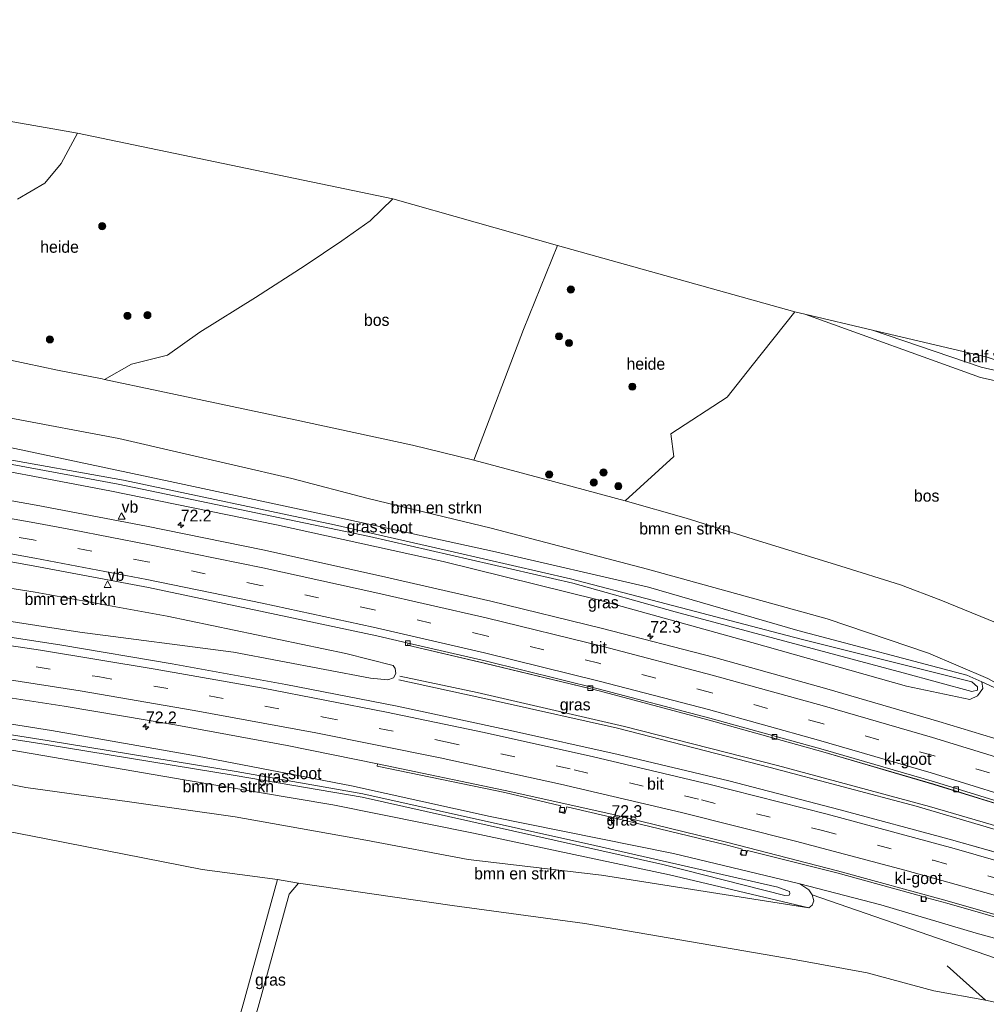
# Model space of a CAD drawing. Header units: millimetres. Extents: x 180000 to 190000, y 466229 to 468626.
# Tile 106 of 202: x 184309 to 184513, y 468408 to 468617. Entities that reach past the tile are written whole.
import ezdxf
from ezdxf.enums import TextEntityAlignment as Align

# ---------------------------------------------------------------- set-up
doc = ezdxf.new("R2010")
doc.units = ezdxf.units.MM
doc.linetypes.add('39strp', pattern=[12, 3, -9])
for name, color, linetype, lineweight in [('af-bs-rasterhekwerk', 8, 'hekwerk', 18), ('as-bs-kilometr', 13, 'Continuous', 18), ('bp-b5-bomenstruiken', 93, 'Continuous', 18), ('bp-b5-bos', 93, 'Continuous', 18), ('bp-b5-grasland', 93, 'Continuous', 18), ('bp-b5-overig', 93, 'Continuous', 18), ('bp-bs-boom', 93, 'Continuous', 18), ('gr-bs-geleiderail', 213, 'geleiderail', 18), ('gw-bs-insteekwatergang', 93, 'Continuous', 18), ('gw-bs-kruinlijn', 93, 'Continuous', 18), ('gw-bs-teenlijn', 93, 'Continuous', 18), ('kd-bs-opnamedtmgrens', 173, 'Continuous', 18), ('mk-bs-39streep 0.15', 8, '39strp', 18), ('mk-bs-streep 0.15', 8, 'Continuous', 18), ('og-b5-water', 153, 'Continuous', 18), ('vh-b5-verh_soort', 8, 'Continuous', 18), ('wh-bs-kolk', 8, 'Continuous', 18), ('wm-bs-verkeersbord', 8, 'Continuous', 18)]:
    doc.layers.add(name, color=color, linetype=linetype, lineweight=lineweight)
doc.styles.add('rtw_iso', font='iso-rtw.shx')
doc.linetypes.add('geleiderail', pattern='A,2,-1,[175,RTW.shx,S=0.5,R=0,X=0,Y=0],-1', length=4)
doc.linetypes.add('hekwerk', pattern='A,7,-1.5,[1,RTW.shx,S=0.75,R=0,X=0,Y=0],-1.5', length=10)

# ---------------------------------------------------------------- blocks, each defined once
blk = doc.blocks.new('kolk')
blk.add_lwpolyline([(-0.5, -0.5), (0.5, -0.5), (0.5, 0.5), (-0.5, 0.5)], close=True)
blk = doc.blocks.new('verkeersbord')
for p, q in [((0, 0.75), (-0.75, -0.625)), ((0.75, -0.625), (0, 0.75)), ((-0.75, -0.625), (0.75, -0.625))]:
    blk.add_line(p, q)
blk = doc.blocks.new('dtbattr')
at = {"style": 'rtw_iso'}
blk.add_attdef('TAG', (0.59, 0.87), '', height=2.5, dxfattribs=at)
blk = doc.blocks.new('dtbattr-r')
at = {"style": 'rtw_iso'}
blk.add_attdef('TAG', text='', height=2.5, dxfattribs=at).set_placement((0, 0), align=Align.MIDDLE_CENTER)
blk = doc.blocks.new('d33az_ACAD_1_FMEBLOCK123')
at = {"layer": 'bp-b5-grasland'}
for points in [[(-98.55, 35.45, 40.11), (-75.48, 31.34, 40.25), (-51.15, 26.74, 40.49), (-26.44, 21.51, 40.54), (-2.85, 16.48, 40.94), (3.8, 14.98, 40.94), (3.63, 14.53, 40.94), (19.87, 10.74, 41.11), (43.87, 4.93, 41.31), (67.43, -1.3, 41.6), (91.44, -7.98, 41.9), (114.91, -14.88, 42.24), (138.03, -22.02, 42.61)], [(141.36, -33.04, 43.07), (118.15, -26.47, 42.61), (95.11, -20.26, 42.15), (71.54, -14.16, 41.92), (48.2, -8.54, 41.65), (25.4, -3.49, 41.31), (1.45, 1.65, 41.15), (-22.08, 6.22, 40.88), (-46.09, 10.56, 40.7), (-69.42, 14.53, 40.48), (-92.84, 18.14, 40.31)]]:
    blk.add_polyline3d(points, dxfattribs=at)
blk.add_polyline3d([(-4.19, 7.54, 40.81), (-0.52, 7.23, 40.96), (0.65, 7.66, 40.96), (1.19, 8.53, 40.96), (1.06, 9.59, 40.96), (0.57, 10.22, 40.95), (-9.37, 12.79, 40.64), (-47.17, 20.67, 40.23), (-75.08, 25.73, 39.91), (-118.05, 32.51, 39.69), (-144.99, 35.87, 39.41), (-160.12, 37.35, 39.36), (-160.96, 36.74, 39.38), (-161.89, 30.87, 39.5), (-161.69, 30.28, 39.5), (-161.05, 29.71, 39.5), (-134.96, 26.88, 39.92), (-96.17, 21.99, 40.04), (-65.63, 17.28, 40.25), (-33.16, 13.07, 40.63)], close=True, dxfattribs=at)
blk = doc.blocks.new('boom')
blk.add_hatch(color=256).paths.add_polyline_path([(-0.75, 0, 1), (0.75, 0, 1)])
blk.add_circle((0, 0), 0.75)
blk = doc.blocks.new('hecto')
for p, q in [((0, 0.625), (-0.625, 0)), ((0, -0.625), (0, 0.625)), ((-0.625, 0), (0.625, 0)), ((0.625, 0), (0, -0.625))]:
    blk.add_line(p, q)

msp = doc.modelspace()

# ---------------------------------------------------------------- linework, layer by layer
at = {"layer": 'af-bs-rasterhekwerk'}
for points in [[(184187.96, 468564.5, 43.31), (184195.1, 468563.45, 43.32), (184211.55, 468561.22, 43.19), (184227.12, 468558.95, 43), (184234.95, 468557.88, 42.94), (184243.75, 468556.68, 42.99), (184264.5, 468552.97, 42.88), (184288.51, 468548.27, 42.67), (184306.97, 468544.61, 42.6), (184316.89, 468542.51, 42.67), (184326.35, 468540.64, 43.33), (184326.83, 468540.54, 43.45), (184338.21, 468538.13, 42.97), (184367.16, 468531.99, 43.13), (184391.92, 468526.66, 43.15), (184404.89, 468523.48, 43.35)], [(184565.74, 468469.75, 43.32), (184555.34, 468473.08, 43.24), (184546.01, 468476.13, 43.19), (184538.06, 468479.52, 42.67), (184525.54, 468484.94, 43.06), (184513.67, 468489.78, 43.27), (184503.65, 468493.88, 43.29), (184495.09, 468497.11, 43.17), (184482.52, 468501.04, 43.03), (184463.95, 468506.79, 43.07), (184449.78, 468511.18, 43.28), (184436.94, 468514.83, 43.18), (184419.9, 468519.45, 43.19), (184404.89, 468523.48, 43.35)], [(184502.18, 468411.32, 40.91), (184488.07, 468415.11, 40.85), (184473.09, 468417.86, 40.87), (184428.4, 468425.56, 41.5), (184400.31, 468429.36, 42.27), (184367.83, 468434.04, 42.4), (184363.44, 468434.82, 42.35), (184347.48, 468436.93, 42.17), (184314.54, 468443.44, 42.25), (184280.5, 468450.03, 41.52), (184263.3, 468452.37, 41.66)], [(184546.5, 468400.05, 40.68), (184529.93, 468405.67, 40.69), (184513.09, 468409.36, 40.9), (184504.98, 468416.6, 40.94)]]:
    msp.add_polyline3d(points, dxfattribs=at)
at = {"layer": 'bp-b5-bomenstruiken'}
for points in [[(184306.97, 468544.61, 42.6), (184316.89, 468542.51, 42.67), (184326.35, 468540.64, 43.33), (184326.83, 468540.54, 43.45), (184338.21, 468538.13, 42.97), (184367.16, 468531.99, 43.13), (184391.92, 468526.66, 43.15), (184404.89, 468523.48, 43.35), (184419.9, 468519.45, 43.19), (184436.94, 468514.83, 43.18), (184449.78, 468511.18, 43.28), (184463.95, 468506.79, 43.07), (184482.52, 468501.04, 43.03), (184495.09, 468497.11, 43.17), (184503.65, 468493.88, 43.29), (184513.67, 468489.78, 43.27)], [(184306.71, 468532.4, 42.51), (184329.9, 468528.03, 42.67), (184366.41, 468519.59, 42.79), (184382.55, 468515.39, 42.84), (184408.61, 468509.06, 42.66), (184441.61, 468500.45, 42.82), (184479.59, 468489.91, 42.94), (184501.06, 468482.69, 42.95), (184513.58, 468477.3, 42.83), (184527.48, 468469.63, 42.3), (184512.29, 468476.63, 42.25), (184509.13, 468478.02, 42.23), (184473.4, 468487.47, 42), (184441.81, 468496.63, 41.57), (184409.49, 468504.11, 41.4), (184377.86, 468511.01, 41.03), (184340.72, 468518.97, 40.7), (184304.53, 468526.61, 40.46)], [(184513.58, 468477.3, 42.83), (184501.06, 468482.69, 42.95), (184479.59, 468489.91, 42.94), (184441.61, 468500.45, 42.82), (184408.61, 468509.06, 42.66), (184382.55, 468515.39, 42.84), (184366.41, 468519.59, 42.79), (184329.9, 468528.03, 42.67), (184306.71, 468532.4, 42.51)], [(184292.1, 468457.9, 42.18), (184310.19, 468454.3, 42.51), (184332.1, 468451.27, 42.73), (184354.46, 468448.07, 42.56), (184382.11, 468443.13, 42.66), (184403.7, 468439.07, 42.53), (184431.87, 468435.77, 41.72), (184475.73, 468428.88, 41.38), (184476.42, 468429.4, 41.24), (184476.76, 468430.29, 41.22), (184476.42, 468431.61, 41.23), (184506.83, 468421.09, 41.13), (184536.69, 468410.8, 40.78), (184559.94, 468402.78, 40.79)], [(184529.93, 468405.67, 40.69), (184513.09, 468409.36, 40.9), (184502.18, 468411.32, 40.91), (184488.07, 468415.11, 40.85), (184473.09, 468417.86, 40.87), (184428.4, 468425.56, 41.5), (184400.31, 468429.36, 42.27), (184367.83, 468434.04, 42.4), (184363.44, 468434.82, 42.35), (184347.48, 468436.93, 42.17), (184314.54, 468443.44, 42.25), (184280.5, 468450.03, 41.52)]]:
    msp.add_polyline3d(points, dxfattribs=at)
for points in [[(184387.92, 468477.48, 40.96), (184386.74, 468477.05, 40.96), (184383.07, 468477.36, 40.81), (184354.11, 468482.89, 40.63), (184321.63, 468487.1, 40.25), (184291.09, 468491.81, 40.04), (184252.31, 468496.7, 39.92), (184226.21, 468499.53, 39.5), (184225.57, 468500.1, 39.5), (184225.38, 468500.69, 39.5), (184226.31, 468506.56, 39.38), (184227.15, 468507.18, 39.36), (184242.27, 468505.69, 39.41), (184269.21, 468502.33, 39.69), (184312.18, 468495.55, 39.91), (184340.1, 468490.49, 40.23), (184377.89, 468482.61, 40.64), (184387.83, 468480.04, 40.95), (184388.32, 468479.41, 40.96), (184388.45, 468478.35, 40.96)], [(184446.31, 468435.82, 40.96), (184475.73, 468428.88, 41.38), (184431.87, 468435.77, 41.72), (184403.7, 468439.07, 42.53), (184382.11, 468443.13, 42.66), (184354.46, 468448.07, 42.56), (184332.1, 468451.27, 42.73), (184310.19, 468454.3, 42.51), (184292.1, 468457.9, 42.18), (184274.66, 468461.51, 41.75), (184258.08, 468464.14, 41.56), (184247.35, 468465.45, 41.31), (184235.61, 468466.88, 41.2), (184227.27, 468467.32, 41.18), (184213.45, 468467.85, 41.43), (184208.51, 468468.15, 41.5), (184206.8, 468476.16, 39.02), (184238.45, 468472.08, 39.24), (184271.75, 468467.34, 39.39), (184307.25, 468462.14, 39.71), (184343.65, 468455.91, 39.91), (184375.08, 468450.59, 40.35), (184404.85, 468444.6, 40.78)]]:
    msp.add_polyline3d(points, close=True, dxfattribs=at)
at = {"layer": 'bp-b5-bos'}
for points in [[(184208.24, 468612.39, 44.08), (184321.13, 468592.54, 43.37), (184317.69, 468586.19, 43.29), (184314.22, 468581.97, 43.29), (184308.43, 468578.63, 43.29)], [(184513.67, 468489.78, 43.27), (184503.65, 468493.88, 43.29), (184495.09, 468497.11, 43.17), (184482.52, 468501.04, 43.03), (184463.95, 468506.79, 43.07), (184449.78, 468511.18, 43.28), (184436.94, 468514.83, 43.18), (184447.21, 468524.26, 43.56), (184446.59, 468529, 43.39), (184458.47, 468536.77, 43.84), (184463.78, 468543.49, 43.85), (184472.79, 468554.8, 43.87), (184474.88, 468554.31, 43.17), (184512.05, 468540.96, 42.82), (184536.36, 468535.56, 43.28)]]:
    msp.add_polyline3d(points, dxfattribs=at)
for points in [[(184415.43, 468551.04, 43.43), (184404.89, 468523.48, 43.35), (184391.92, 468526.66, 43.15), (184367.16, 468531.99, 43.13), (184338.21, 468538.13, 42.97), (184326.83, 468540.54, 43.45), (184332.53, 468543.72, 43.53), (184340.14, 468545.68, 43.53), (184347, 468550.51, 43.58), (184358.75, 468557.86, 43.94), (184369.25, 468564.63, 44.1), (184377.04, 468569.82, 44.17), (184383, 468574.04, 43.96), (184387.81, 468578.69, 43.88), (184422.58, 468568.81, 43.73)], [(184513.43, 468545.19, 42.8), (184538.6, 468536.8, 43.28), (184522.54, 468540.73, 42.93), (184512.14, 468543.14, 42.82), (184489.2, 468550.95, 42.8)], [(184355.94, 468407.73, 41.56), (184349.5, 468386.45, 40.95), (184234.11, 468405.13, 40.56), (184248.22, 468422.13, 40.99), (184265.68, 468439.55, 41.39), (184280.5, 468450.03, 41.52), (184314.54, 468443.44, 42.25), (184347.48, 468436.93, 42.17), (184363.44, 468434.82, 42.35)], [(184529.93, 468405.67, 40.69), (184546.5, 468400.05, 40.68), (184523.86, 468395.45, 40.41), (184514.48, 468398.43, 40.37), (184506.5, 468400.52, 40.38), (184500.17, 468399.85, 40.56), (184493.77, 468397.57, 40.63), (184486.68, 468393.02, 40.47), (184481.35, 468389.41, 40.48), (184475.38, 468385.59, 40.3), (184424.36, 468375.22, 40.79), (184352.65, 468386, 40.82), (184359.33, 468407.88, 41.7), (184365.86, 468431.75, 42.53), (184367.83, 468434.04, 42.4), (184400.31, 468429.36, 42.27), (184428.4, 468425.56, 41.5), (184473.09, 468417.86, 40.87), (184488.07, 468415.11, 40.85), (184502.18, 468411.32, 40.91), (184513.09, 468409.36, 40.9)]]:
    msp.add_polyline3d(points, close=True, dxfattribs=at)
at = {"layer": 'bp-b5-grasland'}
for points in [[(184304.53, 468526.61, 40.46), (184340.72, 468518.97, 40.7), (184377.86, 468511.01, 41.03), (184409.49, 468504.11, 41.4), (184441.81, 468496.63, 41.57), (184473.4, 468487.47, 42), (184509.13, 468478.02, 42.23), (184512.29, 468476.63, 42.25), (184512.51, 468475.18, 42.25), (184511.37, 468473.68, 42.28), (184509.75, 468472.85, 42.3), (184496.4, 468475.7, 42.25), (184463.7, 468484.94, 41.82), (184431.23, 468493.92, 41.4), (184398.41, 468502.06, 41.07), (184363.18, 468509.77, 40.8), (184328, 468517.01, 40.43), (184291.6, 468523.87, 40.2)], [(184297.39, 468524.38, 39.83), (184329.72, 468518.36, 40.14), (184382.87, 468507.32, 40.52), (184425.82, 468497.43, 40.88), (184447.51, 468491.41, 41.18), (184495.67, 468478.52, 41.69), (184510.21, 468474.54, 41.87), (184511.4, 468474.87, 41.87), (184511.38, 468475.54, 41.87), (184510.2, 468476.63, 41.87), (184474.11, 468485.61, 41.65), (184442.63, 468493.87, 41.23), (184425.38, 468498.4, 41), (184400.83, 468503.99, 40.7), (184375.48, 468509.8, 40.48), (184330.89, 468519.25, 40.15), (184303.24, 468524.14, 39.95)], [(184291.6, 468523.87, 40.2), (184328, 468517.01, 40.43), (184363.18, 468509.77, 40.8), (184398.41, 468502.06, 41.07), (184431.23, 468493.92, 41.4), (184463.7, 468484.94, 41.82), (184496.4, 468475.7, 42.25), (184509.75, 468472.85, 42.3), (184511.37, 468473.68, 42.28), (184512.51, 468475.18, 42.25), (184512.29, 468476.63, 42.25), (184527.48, 468469.63, 42.3)], [(184526.48, 468461.15, 42.92), (184503.25, 468468.26, 42.69), (184479.57, 468475.14, 42.31), (184455.58, 468481.8, 42.04), (184432.14, 468487.87, 41.83), (184408.54, 468493.68, 41.55), (184384.75, 468499.11, 41.19), (184360.31, 468504.51, 41.04), (184335.71, 468509.51, 40.89), (184312.38, 468513.93, 40.73), (184288.12, 468518.22, 40.58)], [(184295.31, 468474.98, 39.84), (184318.31, 468471.45, 40.11), (184342.1, 468467.43, 40.27), (184365.44, 468463.18, 40.44), (184384.58, 468459.29, 40.64), (184384.45, 468458.77, 40.58), (184411.46, 468453.2, 40.94), (184423.29, 468450.41, 40.93), (184422.93, 468449.04, 40.93), (184424.17, 468448.79, 40.93), (184424.57, 468450.19, 40.99), (184433.93, 468447.99, 41.14), (184458.44, 468442.12, 41.41), (184461.63, 468441.24, 41.41), (184461.25, 468440.18, 41.42), (184462.42, 468439.88, 41.42), (184462.75, 468440.97, 41.42), (184481.64, 468436.25, 41.79), (184499.55, 468431.3, 41.94), (184499.57, 468430.39, 41.95), (184500.41, 468430.21, 41.95), (184500.71, 468430.94, 41.97), (184504.9, 468429.83, 42.06), (184527.26, 468423.43, 42.38)], [(184282.21, 468471.59, 39.52), (184315.64, 468466.32, 39.72), (184346.47, 468460.9, 39.89), (184379.07, 468454.65, 40.33), (184408.36, 468448.17, 40.7), (184447.14, 468440.3, 41.2), (184473.81, 468433.95, 41.38), (184475.77, 468432.66, 41.29), (184476.42, 468431.61, 41.23), (184476.76, 468430.29, 41.22), (184476.42, 468429.4, 41.24), (184475.73, 468428.88, 41.38), (184446.31, 468435.82, 40.96), (184404.85, 468444.6, 40.78), (184375.08, 468450.59, 40.35), (184343.65, 468455.91, 39.91), (184307.25, 468462.14, 39.71)], [(184572.2, 468405.28, 42.93), (184552.14, 468411.73, 42.53), (184530.78, 468418.15, 42.3), (184511.12, 468423.52, 41.94), (184490.93, 468429.5, 41.66), (184473.81, 468433.95, 41.38), (184447.14, 468440.3, 41.2), (184408.36, 468448.17, 40.7), (184379.07, 468454.65, 40.33), (184346.47, 468460.9, 39.89), (184315.64, 468466.32, 39.72), (184282.21, 468471.59, 39.52)], [(184277.69, 468469.07, 39.05), (184314.54, 468463.33, 39.14), (184354.47, 468456.82, 39.69), (184381.28, 468452.23, 40.05), (184444.84, 468438.02, 40.74), (184470.65, 468431.44, 40.96), (184471.56, 468431.55, 40.96), (184471.75, 468431.88, 40.96), (184471.68, 468432.33, 40.95), (184469.21, 468433.18, 40.94), (184430.51, 468442.03, 40.58), (184381.44, 468452.91, 40.05), (184354.69, 468457.64, 39.69), (184314.72, 468464.22, 39.15), (184277.82, 468470.07, 39.06)]]:
    msp.add_polyline3d(points, dxfattribs=at)
for points in [[(184359.33, 468407.88, 41.7), (184352.65, 468386, 40.82), (184349.5, 468386.45, 40.95), (184355.94, 468407.73, 41.56), (184363.44, 468434.82, 42.35), (184367.83, 468434.04, 42.4), (184365.86, 468431.75, 42.53)], [(184572.2, 468405.28, 42.93), (184559.94, 468402.78, 40.79), (184536.69, 468410.8, 40.78), (184506.83, 468421.09, 41.13), (184476.42, 468431.61, 41.23), (184475.77, 468432.66, 41.29), (184473.81, 468433.95, 41.38), (184490.93, 468429.5, 41.66), (184511.12, 468423.52, 41.94), (184530.78, 468418.15, 42.3), (184552.14, 468411.73, 42.53)]]:
    msp.add_polyline3d(points, close=True, dxfattribs=at)
at = {"layer": 'bp-b5-overig'}
msp.add_polyline3d([(184308.43, 468578.63, 43.29), (184314.22, 468581.97, 43.29), (184317.69, 468586.19, 43.29), (184321.13, 468592.54, 43.37), (184387.81, 468578.69, 43.88), (184383, 468574.04, 43.96), (184377.04, 468569.82, 44.17), (184369.25, 468564.63, 44.1), (184358.75, 468557.86, 43.94), (184347, 468550.51, 43.58), (184340.14, 468545.68, 43.53), (184332.53, 468543.72, 43.53), (184326.83, 468540.54, 43.45), (184326.35, 468540.64, 43.33), (184316.89, 468542.51, 42.67), (184306.97, 468544.61, 42.6)], dxfattribs=at)
msp.add_polyline3d([(184447.21, 468524.26, 43.56), (184436.94, 468514.83, 43.18), (184419.9, 468519.45, 43.19), (184404.89, 468523.48, 43.35), (184415.43, 468551.04, 43.43), (184422.58, 468568.81, 43.73), (184472.79, 468554.8, 43.87), (184463.78, 468543.49, 43.85), (184458.47, 468536.77, 43.84), (184446.59, 468529, 43.39)], close=True, dxfattribs=at)
at = {"layer": 'gr-bs-geleiderail'}
for points in [[(184575.33, 468427, 44.26), (184561.13, 468431.74, 43.95), (184533.06, 468440.12, 43.46), (184498.42, 468450.3, 42.99), (184467.59, 468458.53, 42.7), (184435.29, 468466.8, 42.28), (184410.71, 468472.33, 41.97), (184389.04, 468477.04, 40.78)], [(184575.1, 468427.99, 44.3), (184560.06, 468432.93, 44.15), (184531.88, 468441.34, 43.65), (184501.22, 468450.23, 43.02), (184469.11, 468458.9, 42.59), (184436.77, 468467.17, 42.16), (184405.64, 468474.39, 41.68), (184389.27, 468477.82, 40.76)]]:
    msp.add_polyline3d(points, dxfattribs=at)
at = {"layer": 'gw-bs-insteekwatergang'}
for points in [[(184192.75, 468542.03, 39.68), (184238.92, 468535.89, 39.95), (184273.27, 468531.41, 40.25), (184304.53, 468526.61, 40.46), (184340.72, 468518.97, 40.7), (184377.86, 468511.01, 41.03), (184409.49, 468504.11, 41.4), (184441.81, 468496.63, 41.57), (184473.4, 468487.47, 42), (184509.13, 468478.02, 42.23), (184512.29, 468476.63, 42.25), (184512.51, 468475.18, 42.25), (184511.37, 468473.68, 42.28), (184509.75, 468472.85, 42.3), (184496.4, 468475.7, 42.25), (184463.7, 468484.94, 41.82), (184431.23, 468493.92, 41.4), (184398.41, 468502.06, 41.07), (184363.18, 468509.77, 40.8), (184328, 468517.01, 40.43), (184291.6, 468523.87, 40.2), (184260.08, 468528.7, 39.99), (184228.88, 468532.23, 39.94), (184194.04, 468536, 39.81)], [(184205.91, 468480.34, 39.02), (184249.34, 468475.92, 39.33), (184282.21, 468471.59, 39.52), (184315.64, 468466.32, 39.72), (184346.47, 468460.9, 39.89), (184379.07, 468454.65, 40.33), (184408.36, 468448.17, 40.7), (184447.14, 468440.3, 41.2), (184473.81, 468433.95, 41.38), (184475.77, 468432.66, 41.29), (184476.42, 468431.61, 41.23), (184476.76, 468430.29, 41.22), (184476.42, 468429.4, 41.24), (184475.73, 468428.88, 41.38)], [(184206.8, 468476.16, 39.02), (184238.45, 468472.08, 39.24), (184271.75, 468467.34, 39.39), (184307.25, 468462.14, 39.71), (184343.65, 468455.91, 39.91), (184375.08, 468450.59, 40.35), (184404.85, 468444.6, 40.78)], [(184475.73, 468428.88, 41.38), (184446.31, 468435.82, 40.96), (184404.85, 468444.6, 40.78)]]:
    msp.add_polyline3d(points, dxfattribs=at)
at = {"layer": 'gw-bs-kruinlijn'}
for points in [[(184190.36, 468553.24, 43.1), (184210.11, 468550.16, 42.96), (184228.04, 468546.56, 42.73), (184244.89, 468543.83, 42.53), (184267.7, 468539.74, 42.58), (184285.52, 468536.39, 42.34), (184306.71, 468532.4, 42.51), (184329.9, 468528.03, 42.67), (184366.41, 468519.59, 42.79), (184382.55, 468515.39, 42.84), (184408.61, 468509.06, 42.66)], [(184527.48, 468469.63, 42.3), (184513.58, 468477.3, 42.83), (184501.06, 468482.69, 42.95), (184479.59, 468489.91, 42.94), (184441.61, 468500.45, 42.82), (184408.61, 468509.06, 42.66)], [(184208.51, 468468.15, 41.5), (184213.45, 468467.85, 41.43), (184227.27, 468467.32, 41.18), (184235.61, 468466.88, 41.2), (184247.35, 468465.45, 41.31), (184258.08, 468464.14, 41.56), (184274.66, 468461.51, 41.75), (184292.1, 468457.9, 42.18), (184310.19, 468454.3, 42.51), (184332.1, 468451.27, 42.73), (184354.46, 468448.07, 42.56), (184382.11, 468443.13, 42.66), (184403.7, 468439.07, 42.53)], [(184475.73, 468428.88, 41.38), (184431.87, 468435.77, 41.72), (184403.7, 468439.07, 42.53)], [(184473.81, 468433.95, 41.38), (184490.93, 468429.5, 41.66), (184511.12, 468423.52, 41.94), (184530.78, 468418.15, 42.3), (184552.14, 468411.73, 42.53), (184572.2, 468405.28, 42.93)]]:
    msp.add_polyline3d(points, dxfattribs=at)
at = {"layer": 'gw-bs-teenlijn'}
for points in [[(184512.29, 468476.63, 42.25), (184527.48, 468469.63, 42.3)], [(184559.94, 468402.78, 40.79), (184536.69, 468410.8, 40.78), (184506.83, 468421.09, 41.13), (184476.42, 468431.61, 41.23)]]:
    msp.add_polyline3d(points, dxfattribs=at)
at = {"layer": 'kd-bs-opnamedtmgrens'}
msp.add_polyline3d([(184176.86, 468616.55, 44.51), (184208.24, 468612.39, 44.08), (184321.13, 468592.54, 43.37), (184387.81, 468578.69, 43.88), (184422.58, 468568.81, 43.73), (184472.79, 468554.8, 43.87), (184474.88, 468554.31, 43.17), (184489.2, 468550.95, 42.8), (184513.43, 468545.19, 42.8), (184538.6, 468536.8, 43.28), (184550.71, 468532.5, 42.86), (184551.75, 468532.12, 43.26)], dxfattribs=at)
at = {"layer": 'mk-bs-39streep 0.15'}
for points in [[(184572.78, 468438.37, 43.44), (184548.61, 468446.41, 43.04), (184525.36, 468453.81, 42.72), (184502.03, 468461.01, 42.41), (184478.54, 468467.8, 42.02), (184454.97, 468474.34, 41.85), (184431.37, 468480.54, 41.62), (184407.54, 468486.35, 41.33), (184383.83, 468491.81, 41.08), (184359.89, 468497, 40.84), (184335.93, 468501.96, 40.69), (184311.75, 468506.59, 40.59), (184287.38, 468510.94, 40.4), (184263.88, 468514.63, 40.14), (184239.41, 468518.23, 40.01), (184215.2, 468521.5, 39.88), (184196.65, 468523.75, 39.84)], [(184203.16, 468493.21, 39.58), (184222.16, 468491.43, 39.68), (184249.26, 468488.46, 39.8), (184275.53, 468485.16, 39.93), (184300.52, 468481.62, 40.1), (184325.44, 468477.71, 40.31), (184348.96, 468473.67, 40.5), (184373.17, 468469.15, 40.72), (184398.9, 468463.96, 40.98), (184426.12, 468458.01, 41.3), (184453.01, 468451.66, 41.61), (184478.64, 468445.17, 41.92), (184502.04, 468438.89, 42.24), (184524.18, 468432.59, 42.56), (184546.83, 468425.84, 42.9), (184569.94, 468418.57, 43.27), (184577.87, 468415.96, 43.41)]]:
    msp.add_polyline3d(points, dxfattribs=at)
at = {"layer": 'mk-bs-streep 0.15'}
for points in [[(184571.82, 468442.63, 43.61), (184549.29, 468450.07, 43.26), (184526.86, 468457.2, 42.84), (184501.89, 468464.86, 42.51), (184479.06, 468471.5, 42.19), (184455.31, 468478.03, 41.83), (184432.27, 468484.05, 41.63), (184407.53, 468490.1, 41.37), (184384.02, 468495.46, 41.04), (184360.28, 468500.67, 40.93), (184336.03, 468505.63, 40.72), (184320.09, 468508.75, 40.64), (184312.09, 468510.23, 40.57), (184287.47, 468514.58, 40.47), (184264.22, 468518.25, 40.13), (184240.27, 468521.78, 40.05), (184216.18, 468525.07, 39.99), (184195.83, 468527.59, 39.91)], [(184573.7, 468434.26, 43.43), (184548.28, 468442.63, 42.84), (184524.77, 468450.16, 42.65), (184501.6, 468457.35, 42.37), (184477.8, 468464.28, 42.13), (184454.5, 468470.73, 41.87), (184431.44, 468476.74, 41.51), (184407.15, 468482.71, 41.24), (184383.66, 468488.16, 41.1), (184360.14, 468493.23, 40.8), (184335.76, 468498.24, 40.53), (184312.08, 468502.77, 40.36), (184287.53, 468507.16, 40.25), (184263.93, 468510.92, 40.11), (184239.89, 468514.48, 39.92), (184214.31, 468517.89, 39.84), (184197.46, 468519.96, 39.66)], [(184202.38, 468496.89, 39.68), (184212.6, 468495.98, 39.73), (184235.38, 468493.66, 39.86), (184259.19, 468490.89, 39.94), (184287.21, 468487.2, 40.1), (184313.28, 468483.32, 40.3), (184337.58, 468479.31, 40.51), (184360.36, 468475.25, 40.69), (184386.45, 468470.2, 40.94), (184407.12, 468465.89, 41.17), (184430.24, 468460.74, 41.44), (184454.58, 468454.98, 41.72), (184479.6, 468448.65, 42.03), (184506.47, 468441.4, 42.4), (184534.39, 468433.37, 42.8), (184559.43, 468425.71, 43.19), (184576.99, 468420.05, 43.49)], [(184203.94, 468489.55, 39.5), (184222.02, 468487.86, 39.59), (184248.2, 468484.97, 39.71), (184269.94, 468482.26, 39.81), (184296.28, 468478.63, 39.99), (184321.66, 468474.69, 40.2), (184345.82, 468470.58, 40.39), (184371.53, 468465.82, 40.63), (184397.81, 468460.52, 40.89), (184423.23, 468454.99, 41.17), (184448.82, 468448.99, 41.48), (184472.94, 468442.96, 41.77), (184496.06, 468436.83, 42.08), (184520.75, 468429.88, 42.43), (184548.52, 468421.58, 42.85), (184573.95, 468413.53, 43.26), (184578.74, 468411.94, 43.34)]]:
    msp.add_polyline3d(points, dxfattribs=at)
at = {"layer": 'og-b5-water'}
for points in [[(184511.4, 468474.87, 41.87), (184510.21, 468474.54, 41.87), (184495.67, 468478.52, 41.69), (184447.51, 468491.41, 41.18), (184425.82, 468497.43, 40.88), (184382.87, 468507.32, 40.52), (184329.72, 468518.36, 40.14), (184297.39, 468524.38, 39.83), (184272.17, 468528.8, 39.59), (184238.77, 468532.89, 39.49), (184193.45, 468538.75, 39.29), (184193.19, 468539.96, 39.27), (184211.31, 468537.95, 39.49), (184237.97, 468534.38, 39.58), (184275.21, 468529.1, 39.83), (184303.24, 468524.14, 39.95), (184330.89, 468519.25, 40.15), (184375.48, 468509.8, 40.48), (184400.83, 468503.99, 40.7), (184425.38, 468498.4, 41), (184442.63, 468493.87, 41.23), (184474.11, 468485.61, 41.65), (184510.2, 468476.63, 41.87), (184511.38, 468475.54, 41.87)], [(184471.56, 468431.55, 40.96), (184470.65, 468431.44, 40.96), (184444.84, 468438.02, 40.74), (184381.28, 468452.23, 40.05), (184354.47, 468456.82, 39.69), (184314.54, 468463.33, 39.14), (184277.69, 468469.07, 39.05), (184243.61, 468473.72, 38.89), (184206.53, 468477.4, 38.69), (184206.16, 468479.14, 38.77), (184243.8, 468474.99, 38.89), (184277.82, 468470.07, 39.06), (184314.72, 468464.22, 39.15), (184354.69, 468457.64, 39.69), (184381.44, 468452.91, 40.05), (184430.51, 468442.03, 40.58), (184469.21, 468433.18, 40.94), (184471.68, 468432.33, 40.95), (184471.75, 468431.88, 40.96)]]:
    msp.add_polyline3d(points, close=True, dxfattribs=at)
at = {"layer": 'vh-b5-verh_soort'}
for points in [[(184538.6, 468536.8, 43.28), (184550.71, 468532.5, 42.86), (184536.36, 468535.56, 43.28), (184512.05, 468540.96, 42.82), (184474.88, 468554.31, 43.17), (184489.2, 468550.95, 42.8), (184512.14, 468543.14, 42.82), (184522.54, 468540.73, 42.93)], [(184574.11, 468432.43, 43.34), (184574.24, 468431.84, 43.24), (184570.83, 468433.07, 43.26), (184548.23, 468440.5, 42.83), (184525.3, 468447.8, 42.61), (184502.17, 468454.95, 42.24), (184478.7, 468461.84, 41.9), (184454.69, 468468.52, 41.6), (184431.13, 468474.75, 41.31), (184407.14, 468480.56, 41.11), (184390.89, 468484.35, 40.94), (184391.06, 468484.8, 40.94), (184407.32, 468481.04, 41.16), (184431.23, 468475.15, 41.36), (184454.81, 468468.96, 41.68), (184478.8, 468462.32, 41.94), (184502.33, 468455.47, 42.26), (184525.37, 468448.34, 42.69), (184548.42, 468440.99, 42.85), (184571.01, 468433.51, 43.26)]]:
    msp.add_polyline3d(points, close=True, dxfattribs=at)
for points in [[(184288.12, 468518.22, 40.58), (184312.38, 468513.93, 40.73), (184335.71, 468509.51, 40.89), (184360.31, 468504.51, 41.04), (184384.75, 468499.11, 41.19), (184408.54, 468493.68, 41.55), (184432.14, 468487.87, 41.83), (184455.58, 468481.8, 42.04), (184479.57, 468475.14, 42.31), (184503.25, 468468.26, 42.69), (184526.48, 468461.15, 42.92)], [(184525.37, 468448.34, 42.69), (184502.33, 468455.47, 42.26), (184478.8, 468462.32, 41.94), (184454.81, 468468.96, 41.68), (184431.23, 468475.15, 41.36), (184407.32, 468481.04, 41.16), (184391.06, 468484.8, 40.94), (184384.42, 468486.3, 40.94), (184360.82, 468491.33, 40.54), (184336.11, 468496.56, 40.49), (184311.78, 468501.16, 40.25), (184288.71, 468505.27, 40.11)], [(184294.43, 468487.96, 40.31), (184317.84, 468484.35, 40.48), (184341.17, 468480.39, 40.7), (184365.18, 468476.04, 40.88), (184388.71, 468471.47, 41.15), (184412.66, 468466.33, 41.31), (184435.46, 468461.28, 41.65), (184458.8, 468455.66, 41.92), (184482.37, 468449.56, 42.15), (184505.41, 468443.35, 42.61), (184528.63, 468436.78, 43.07)], [(184527.41, 468423.91, 42.38), (184504.98, 468430.34, 42.06), (184481.81, 468436.7, 41.81), (184458.6, 468442.65, 41.53), (184434.08, 468448.61, 41.17), (184411.56, 468453.67, 40.99), (184384.58, 468459.29, 40.64), (184365.44, 468463.18, 40.44), (184342.1, 468467.43, 40.27), (184318.31, 468471.45, 40.11), (184295.31, 468474.98, 39.84)], [(184527.26, 468423.43, 42.38), (184504.9, 468429.83, 42.06), (184500.71, 468430.94, 41.97), (184500.41, 468430.21, 41.95), (184499.57, 468430.39, 41.95), (184499.55, 468431.3, 41.94), (184481.64, 468436.25, 41.79), (184462.75, 468440.97, 41.42), (184462.42, 468439.88, 41.42), (184461.25, 468440.18, 41.42), (184461.63, 468441.24, 41.41), (184458.44, 468442.12, 41.41), (184433.93, 468447.99, 41.14), (184424.57, 468450.19, 40.99), (184424.17, 468448.79, 40.93), (184422.93, 468449.04, 40.93), (184423.29, 468450.41, 40.93), (184411.46, 468453.2, 40.94), (184384.45, 468458.77, 40.58), (184384.58, 468459.29, 40.64), (184411.56, 468453.67, 40.99), (184434.08, 468448.61, 41.17), (184458.6, 468442.65, 41.53), (184481.81, 468436.7, 41.81), (184504.98, 468430.34, 42.06), (184527.41, 468423.91, 42.38)]]:
    msp.add_polyline3d(points, dxfattribs=at)

# ---------------------------------------------------------------- block references
at = {"layer": 'as-bs-kilometr'}
ref = msp.add_blockref('dtbattr', (184342.96, 468509.75, 40.9), dxfattribs=at)
ref.add_attrib('TAG', '72.2', dxfattribs={"layer": '0', "height": 2.5, "style": 'rtw_iso'}).set_placement((184342.96, 468509.75, 40.9), align=Align.BOTTOM_LEFT)
for p in [(184342.96, 468509.75, 40.9), (184442.22, 468486.23, 42.04), (184335.6, 468467.09, 40.26), (184434.01, 468447.29, 41.44)]:
    msp.add_blockref('hecto', p, dxfattribs=at)
ref = msp.add_blockref('dtbattr', (184442.22, 468486.23, 42.04), dxfattribs=at)
ref.add_attrib('TAG', '72.3', dxfattribs={"layer": '0', "height": 2.5, "style": 'rtw_iso'}).set_placement((184442.22, 468486.23, 42.04), align=Align.BOTTOM_LEFT)
ref = msp.add_blockref('dtbattr', (184335.6, 468467.09, 40.26), dxfattribs=at)
ref.add_attrib('TAG', '72.2', dxfattribs={"layer": '0', "height": 2.5, "style": 'rtw_iso'}).set_placement((184335.6, 468467.09, 40.26), align=Align.BOTTOM_LEFT)
ref = msp.add_blockref('dtbattr', (184434.01, 468447.29, 41.44), dxfattribs=at)
ref.add_attrib('TAG', '72.3', dxfattribs={"layer": '0', "height": 2.5, "style": 'rtw_iso'}).set_placement((184434.01, 468447.29, 41.44), align=Align.BOTTOM_LEFT)
at = {"layer": 'bp-b5-bomenstruiken'}
ref = msp.add_blockref('dtbattr-r', (184387.35, 468511.44, 42.04), dxfattribs=at)
ref.add_attrib('TAG', 'bmn en strkn', dxfattribs={"layer": '0', "height": 2.5, "style": 'rtw_iso'}).set_placement((184387.35, 468511.44, 42.04), align=Align.BOTTOM_LEFT)
ref = msp.add_blockref('dtbattr-r', (184439.89, 468507, 42.92), dxfattribs=at)
ref.add_attrib('TAG', 'bmn en strkn', dxfattribs={"layer": '0', "height": 2.5, "style": 'rtw_iso'}).set_placement((184439.89, 468507, 42.92), align=Align.BOTTOM_LEFT)
ref = msp.add_blockref('dtbattr-r', (184309.94, 468492.11, 40.18), dxfattribs=at)
ref.add_attrib('TAG', 'bmn en strkn', dxfattribs={"layer": '0', "height": 2.5, "style": 'rtw_iso'}).set_placement((184309.94, 468492.11, 40.18), align=Align.BOTTOM_LEFT)
ref = msp.add_blockref('dtbattr-r', (184343.35, 468452.52, 41.2), dxfattribs=at)
ref.add_attrib('TAG', 'bmn en strkn', dxfattribs={"layer": '0', "height": 2.5, "style": 'rtw_iso'}).set_placement((184343.35, 468452.52, 41.2), align=Align.BOTTOM_LEFT)
ref = msp.add_blockref('dtbattr-r', (184404.98, 468434.1, 41.57), dxfattribs=at)
ref.add_attrib('TAG', 'bmn en strkn', dxfattribs={"layer": '0', "height": 2.5, "style": 'rtw_iso'}).set_placement((184404.98, 468434.1, 41.57), align=Align.BOTTOM_LEFT)
at = {"layer": 'bp-b5-bos'}
ref = msp.add_blockref('dtbattr-r', (184381.69, 468551.09, 43.59), dxfattribs=at)
ref.add_attrib('TAG', 'bos', dxfattribs={"layer": '0', "height": 2.5, "style": 'rtw_iso'}).set_placement((184381.69, 468551.09, 43.59), align=Align.BOTTOM_LEFT)
ref = msp.add_blockref('dtbattr-r', (184497.95, 468513.94, 43.17), dxfattribs=at)
ref.add_attrib('TAG', 'bos', dxfattribs={"layer": '0', "height": 2.5, "style": 'rtw_iso'}).set_placement((184497.95, 468513.94, 43.17), align=Align.BOTTOM_LEFT)
at = {"layer": 'bp-b5-grasland'}
msp.add_blockref('d33az_ACAD_1_FMEBLOCK123', (184387.26, 468469.82), dxfattribs=at)
ref = msp.add_blockref('dtbattr-r', (184378.05, 468507.44, 40.82), dxfattribs=at)
ref.add_attrib('TAG', 'gras', dxfattribs={"layer": '0', "height": 2.5, "style": 'rtw_iso'}).set_placement((184378.05, 468507.44, 40.82), align=Align.BOTTOM_LEFT)
ref = msp.add_blockref('dtbattr-r', (184429.05, 468491.4, 41.5), dxfattribs=at)
ref.add_attrib('TAG', 'gras', dxfattribs={"layer": '0', "height": 2.5, "style": 'rtw_iso'}).set_placement((184429.05, 468491.4, 41.5), align=Align.BOTTOM_LEFT)
ref = msp.add_blockref('dtbattr-r', (184423.09, 468469.82, 41.34), dxfattribs=at)
ref.add_attrib('TAG', 'gras', dxfattribs={"layer": '0', "height": 2.5, "style": 'rtw_iso'}).set_placement((184423.09, 468469.82, 41.34), align=Align.BOTTOM_LEFT)
ref = msp.add_blockref('dtbattr-r', (184359.35, 468454.61, 40.1), dxfattribs=at)
ref.add_attrib('TAG', 'gras', dxfattribs={"layer": '0', "height": 2.5, "style": 'rtw_iso'}).set_placement((184359.35, 468454.61, 40.1), align=Align.BOTTOM_LEFT)
ref = msp.add_blockref('dtbattr-r', (184432.96, 468445.49, 41.33), dxfattribs=at)
ref.add_attrib('TAG', 'gras', dxfattribs={"layer": '0', "height": 2.5, "style": 'rtw_iso'}).set_placement((184432.96, 468445.49, 41.33), align=Align.BOTTOM_LEFT)
ref = msp.add_blockref('dtbattr-r', (184358.67, 468411.65, 41.76), dxfattribs=at)
ref.add_attrib('TAG', 'gras', dxfattribs={"layer": '0', "height": 2.5, "style": 'rtw_iso'}).set_placement((184358.67, 468411.65, 41.76), align=Align.BOTTOM_LEFT)
at = {"layer": 'bp-b5-overig'}
ref = msp.add_blockref('dtbattr-r', (184313.25, 468566.54, 43.3), dxfattribs=at)
ref.add_attrib('TAG', 'heide', dxfattribs={"layer": '0', "height": 2.5, "style": 'rtw_iso'}).set_placement((184313.25, 468566.54, 43.3), align=Align.BOTTOM_LEFT)
ref = msp.add_blockref('dtbattr-r', (184437.19, 468541.82, 43.54), dxfattribs=at)
ref.add_attrib('TAG', 'heide', dxfattribs={"layer": '0', "height": 2.5, "style": 'rtw_iso'}).set_placement((184437.19, 468541.82, 43.54), align=Align.BOTTOM_LEFT)
at = {"layer": 'bp-bs-boom'}
for p in [(184326.36, 468572.91, 42.93), (184425.43, 468559.52, 44.15), (184331.69, 468553.94, 42.81), (184335.91, 468554.11, 42.83), (184315.3, 468548.98, 42.8), (184422.93, 468549.62, 43.74), (184425.04, 468548.21, 43.78), (184438.43, 468539, 43.65), (184420.85, 468520.41, 43.25), (184432.32, 468520.85, 43.21), (184430.27, 468518.74, 43.24), (184435.46, 468517.98, 43.21)]:
    msp.add_blockref('boom', p, dxfattribs=at)
at = {"layer": 'og-b5-water'}
ref = msp.add_blockref('dtbattr-r', (184384.89, 468507.25, 40.56), dxfattribs=at)
ref.add_attrib('TAG', 'sloot', dxfattribs={"layer": '0', "height": 2.5, "style": 'rtw_iso'}).set_placement((184384.89, 468507.25, 40.56), align=Align.BOTTOM_LEFT)
ref = msp.add_blockref('dtbattr-r', (184365.67, 468455.29, 39.85), dxfattribs=at)
ref.add_attrib('TAG', 'sloot', dxfattribs={"layer": '0', "height": 2.5, "style": 'rtw_iso'}).set_placement((184365.67, 468455.29, 39.85), align=Align.BOTTOM_LEFT)
at = {"layer": 'vh-b5-verh_soort'}
ref = msp.add_blockref('dtbattr-r', (184508.31, 468543.4, 43), dxfattribs=at)
ref.add_attrib('TAG', 'half verhard', dxfattribs={"layer": '0', "height": 2.5, "style": 'rtw_iso'}).set_placement((184508.31, 468543.4, 43), align=Align.BOTTOM_LEFT)
ref = msp.add_blockref('dtbattr-r', (184429.51, 468481.87, 41.36), dxfattribs=at)
ref.add_attrib('TAG', 'bit', dxfattribs={"layer": '0', "height": 2.5, "style": 'rtw_iso'}).set_placement((184429.51, 468481.87, 41.36), align=Align.BOTTOM_LEFT)
ref = msp.add_blockref('dtbattr-r', (184491.62, 468458.32, 42.13), dxfattribs=at)
ref.add_attrib('TAG', 'kl-goot', dxfattribs={"layer": '0', "height": 2.5, "style": 'rtw_iso'}).set_placement((184491.62, 468458.32, 42.13), align=Align.BOTTOM_LEFT)
ref = msp.add_blockref('dtbattr-r', (184441.54, 468453.06, 41.27), dxfattribs=at)
ref.add_attrib('TAG', 'bit', dxfattribs={"layer": '0', "height": 2.5, "style": 'rtw_iso'}).set_placement((184441.54, 468453.06, 41.27), align=Align.BOTTOM_LEFT)
ref = msp.add_blockref('dtbattr-r', (184493.89, 468433.12, 41.97), dxfattribs=at)
ref.add_attrib('TAG', 'kl-goot', dxfattribs={"layer": '0', "height": 2.5, "style": 'rtw_iso'}).set_placement((184493.89, 468433.12, 41.97), align=Align.BOTTOM_LEFT)
at = {"layer": 'wh-bs-kolk'}
for p in [(184390.95, 468484.78, 40.97), (184429.54, 468475.29, 41.33), (184468.49, 468464.99, 41.77), (184506.89, 468453.89, 42.39), (184423.58, 468449.55, 41.1), (184461.96, 468440.45, 41.54), (184499.99, 468430.68, 42.12)]:
    msp.add_blockref('kolk', p, dxfattribs=at)
at = {"layer": 'wm-bs-verkeersbord'}
ref = msp.add_blockref('dtbattr', (184330.45, 468511.61, 40.79), dxfattribs=at)
ref.add_attrib('TAG', 'vb', dxfattribs={"layer": '0', "height": 2.5, "style": 'rtw_iso'}).set_placement((184330.45, 468511.61, 40.79), align=Align.BOTTOM_LEFT)
for p in [(184330.45, 468511.61, 40.79), (184327.49, 468497.2, 40.34)]:
    msp.add_blockref('verkeersbord', p, dxfattribs=at)
ref = msp.add_blockref('dtbattr', (184327.49, 468497.2, 40.34), dxfattribs=at)
ref.add_attrib('TAG', 'vb', dxfattribs={"layer": '0', "height": 2.5, "style": 'rtw_iso'}).set_placement((184327.49, 468497.2, 40.34), align=Align.BOTTOM_LEFT)

doc.saveas('drawing.dxf')
